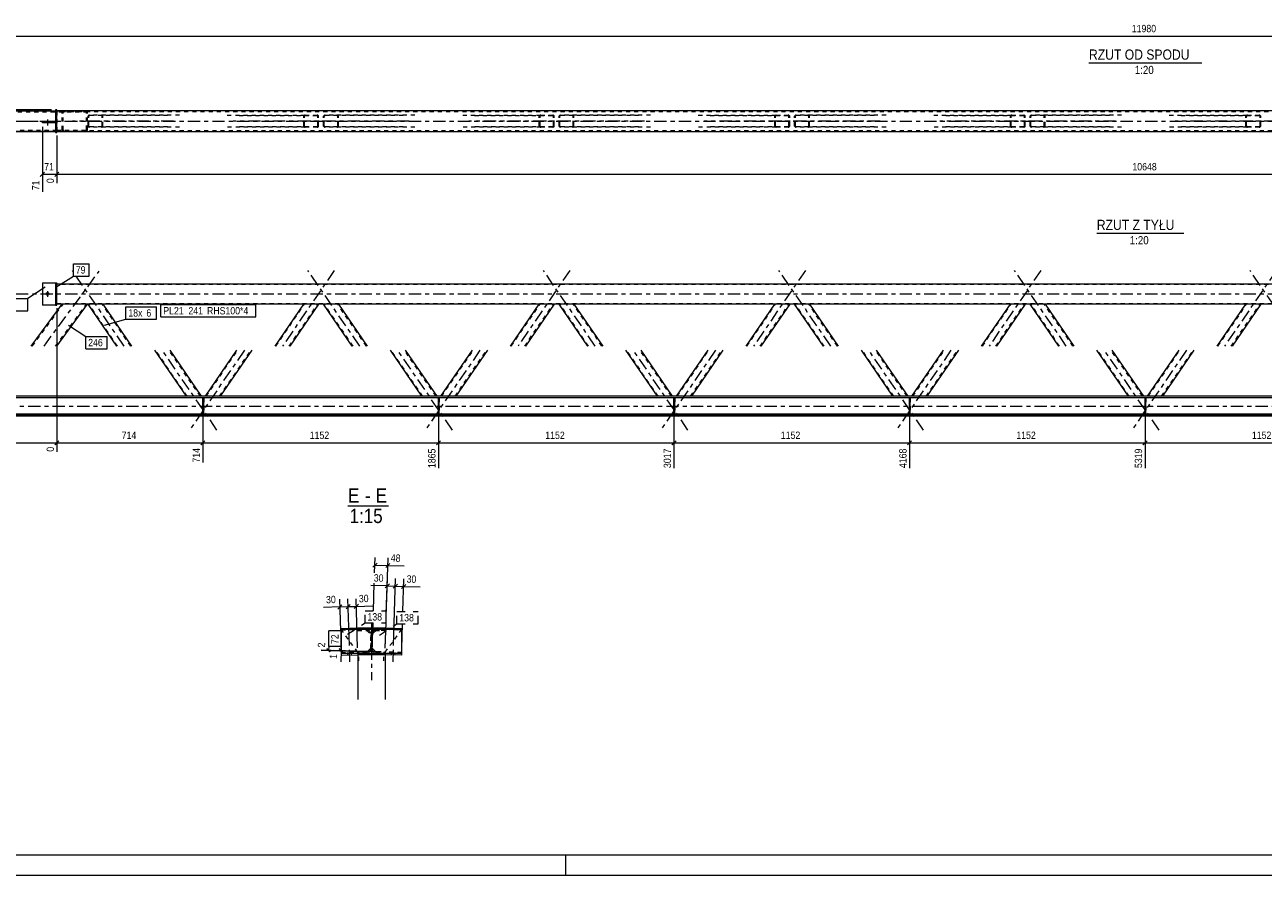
# Model space of a CAD drawing. Header units: millimetres. Extents: x 0 to 914, y 0 to 420.
# Tile 2 of 8: x 152 to 454, y 0 to 208. Entities that reach past the tile are written whole.
import ezdxf

# ---------------------------------------------------------------- set-up
doc = ezdxf.new("R2010")
doc.units = ezdxf.units.MM
for name, pattern in [('XKITLINE00', [0]), ('XKITLINE01', [4, 1, -1, 1, -1]), ('XKITLINE02', [4, 2, -2]), ('XKITLINE03', [6, 3, -1, 1, -1])]:
    doc.linetypes.add(name, pattern=pattern)
for name, color, linetype, lineweight in [('Arkusz rysunku', 3, 'Continuous', 0), ('Element', 2, 'Continuous', 0), ('Inny typ obiektu', 7, 'Continuous', 0), ('Wymiar', 4, 'Continuous', 0), ('Znak elementu', 2, 'Continuous', 0), ('Śruba', 3, 'Continuous', 0)]:
    doc.layers.add(name, color=color, linetype=linetype, lineweight=lineweight)
doc.styles.add('ARIAL', font='ARIAL.TTF')

msp = doc.modelspace()

# ---------------------------------------------------------------- linework, layer by layer
at = {"layer": 'Arkusz rysunku', "linetype": 'XKITLINE00', "lineweight": 0}
for p, q in [((5, 5), (909, 5)), ((284, 0), (284, 5)), ((0, 0), (914, 0))]:
    msp.add_line(p, q, dxfattribs=at)
at = {"layer": 'Element', "linetype": 'XKITLINE00', "lineweight": 0}
for p, q in [((140.87, 186.81), (159.32, 186.81)), ((159.32, 187.07), (159.32, 181.57)), ((159.62, 187.07), (159.32, 187.07)), ((159.62, 181.57), (159.62, 187.07)), ((691.73, 186.82), (159.62, 186.82)), ((140.88, 181.81), (159.32, 181.81)), ((156.07, 183.92), (156.07, 184.22)), ((159.32, 184.22), (156.07, 184.22)), ((159.32, 183.92), (156.07, 183.92)), ((159.32, 183.92), (159.32, 184.22)), ((166.63, 181.82), (159.62, 181.81)), ((159.62, 181.82), (691.73, 181.82)), ((161.4, 181.82), (161.41, 181.81)), ((159.32, 181.57), (159.62, 181.57)), ((156.07, 144.83), (156.07, 139.33)), ((156.07, 144.83), (159.32, 144.83)), ((159.32, 144.83), (159.32, 139.33)), ((159.32, 144.83), (159.62, 144.83)), ((159.62, 139.33), (159.62, 144.83)), ((159.62, 144.58), (691.73, 144.58)), ((153.36, 129.33), (160.91, 139.58)), ((159.32, 139.33), (156.07, 139.33)), ((159.32, 139.33), (159.62, 139.33)), ((159.57, 129.33), (167.13, 139.58)), ((160.91, 139.58), (159.62, 139.58)), ((160.95, 139.58), (160.92, 139.58)), ((161.22, 139.58), (160.95, 139.58)), ((167.13, 139.58), (161.22, 139.58)), ((684.23, 139.58), (167.13, 139.58)), ((174.25, 129.33), (167.24, 139.58)), ((170.87, 139.58), (177.88, 129.33)), ((212.94, 129.33), (219.96, 139.58)), ((223.59, 139.58), (216.58, 129.33)), ((231.82, 129.33), (224.8, 139.58)), ((228.44, 139.58), (235.45, 129.33)), ((270.51, 129.33), (277.52, 139.58)), ((281.16, 139.58), (274.14, 129.33)), ((289.38, 129.33), (282.37, 139.58)), ((286, 139.58), (293.02, 129.33)), ((328.08, 129.33), (335.09, 139.58)), ((338.73, 139.58), (331.71, 129.33)), ((346.95, 129.33), (339.93, 139.58)), ((343.57, 139.58), (350.58, 129.33)), ((385.64, 129.33), (392.66, 139.58)), ((396.29, 139.58), (389.28, 129.33)), ((404.51, 129.33), (397.5, 139.58)), ((401.13, 139.58), (408.15, 129.33)), ((443.21, 129.33), (450.22, 139.58)), ((453.86, 139.58), (446.84, 129.33)), ((191.27, 117.06), (183.56, 128.33)), ((187.19, 128.33), (194.91, 117.06)), ((195.92, 117.06), (203.64, 128.33)), ((207.27, 128.33), (199.56, 117.06)), ((248.84, 117.06), (241.12, 128.33)), ((244.76, 128.33), (252.47, 117.06)), ((253.49, 117.06), (261.2, 128.33)), ((264.84, 128.33), (257.12, 117.06)), ((306.4, 117.06), (298.69, 128.33)), ((302.32, 128.33), (310.04, 117.06)), ((311.05, 117.06), (318.77, 128.33)), ((322.4, 128.33), (314.69, 117.06)), ((363.97, 117.06), (356.26, 128.33)), ((359.89, 128.33), (367.6, 117.06)), ((368.62, 117.06), (376.33, 128.33)), ((379.97, 128.33), (372.26, 117.06)), ((421.53, 117.06), (413.82, 128.33)), ((417.46, 128.33), (425.17, 117.06)), ((426.19, 117.06), (433.9, 128.33)), ((437.53, 128.33), (429.82, 117.06)), ((717.68, 116.66), (133.68, 116.66)), ((710.6, 117.06), (140.82, 117.06)), ((195.31, 112.56), (195.31, 116.66)), ((195.51, 116.66), (195.31, 116.66)), ((195.51, 112.56), (195.51, 116.66)), ((252.88, 112.56), (252.88, 116.66)), ((253.08, 116.66), (252.88, 116.66)), ((253.08, 112.56), (253.08, 116.66)), ((310.44, 112.56), (310.44, 116.66)), ((310.64, 116.66), (310.44, 116.66)), ((310.64, 112.56), (310.64, 116.66)), ((368.01, 112.56), (368.01, 116.66)), ((368.21, 116.66), (368.01, 116.66)), ((368.21, 112.56), (368.21, 116.66)), ((425.58, 112.56), (425.58, 116.66)), ((425.78, 116.66), (425.58, 116.66)), ((425.78, 112.56), (425.78, 116.66)), ((724.78, 112.56), (126.58, 112.56)), ((126.58, 112.36), (724.78, 112.36)), ((126.58, 112.26), (724.78, 112.26)), ((724.78, 112.26), (126.58, 112.26)), ((195.31, 112.66), (138.63, 112.66)), ((195.31, 112.56), (195.51, 112.56)), ((252.88, 112.66), (195.51, 112.66)), ((252.88, 112.56), (253.08, 112.56)), ((310.44, 112.66), (253.08, 112.66)), ((310.44, 112.56), (310.64, 112.56)), ((368.01, 112.66), (310.64, 112.66)), ((368.01, 112.56), (368.21, 112.56)), ((425.58, 112.66), (368.21, 112.66)), ((425.58, 112.56), (425.78, 112.56)), ((483.14, 112.66), (425.78, 112.66)), ((233.16, 60.37), (229.17, 60.25)), ((229.17, 60.03), (229.17, 60.25)), ((229.17, 60.17), (243.84, 60.17)), ((229.17, 54.17), (229.17, 60.17)), ((233.17, 60.17), (233.16, 60.37)), ((239.84, 60.37), (233.17, 60.37)), ((233.17, 60.37), (233.17, 60.17)), ((239.84, 60.17), (239.85, 60.37)), ((239.84, 60.37), (239.84, 60.17)), ((243.85, 60.25), (239.85, 60.37)), ((243.84, 60.03), (243.85, 60.25)), ((243.84, 60.17), (243.84, 54.17)), ((229.16, 54.43), (229.17, 54.43)), ((229.18, 53.76), (229.16, 54.43)), ((243.84, 54.17), (229.17, 54.17)), ((229.18, 53.76), (233.17, 53.88)), ((233.17, 54.17), (233.17, 53.88)), ((233.17, 54.17), (233.17, 53.97)), ((233.17, 53.97), (239.84, 53.97)), ((233.17, 53.88), (233.17, 42.97)), ((239.85, 54.17), (239.84, 53.88)), ((239.84, 54.17), (239.84, 53.97)), ((243.84, 53.76), (239.84, 53.88)), ((239.84, 53.88), (239.84, 42.97)), ((243.86, 54.43), (243.84, 54.43)), ((243.86, 54.43), (243.84, 53.76))]:
    msp.add_line(p, q, dxfattribs=at)
at = {"layer": 'Element', "linetype": 'XKITLINE01', "lineweight": 0}
for p, q in [((146.09, 186.61), (166.63, 186.62)), ((159.32, 186.81), (166.63, 186.82)), ((159.62, 186.82), (159.62, 181.82)), ((691.73, 186.62), (159.62, 186.62)), ((160.95, 186.56), (160.91, 186.41)), ((160.92, 182.21), (160.91, 186.41)), ((160.95, 186.57), (160.95, 186.56)), ((161.16, 186.41), (161.18, 186.49)), ((161.16, 182.21), (161.16, 186.41)), ((161.18, 186.49), (161.23, 186.55)), ((161.23, 186.78), (161.22, 186.78)), ((161.41, 186.81), (161.23, 186.78)), ((161.23, 186.55), (161.26, 186.57)), ((161.26, 186.57), (161.32, 186.6)), ((161.32, 186.6), (161.41, 186.61)), ((166.82, 186.78), (166.63, 186.82)), ((166.63, 186.62), (166.72, 186.6)), ((166.72, 186.6), (166.8, 186.56)), ((166.8, 186.56), (166.86, 186.49)), ((166.86, 186.49), (166.88, 186.42)), ((166.88, 182.22), (166.88, 186.42)), ((167.09, 186.56), (167.09, 186.57)), ((167.12, 186.42), (167.09, 186.56)), ((167.13, 182.22), (167.12, 186.42)), ((167.26, 185.63), (167.24, 185.52)), ((167.24, 183.12), (167.24, 185.52)), ((167.34, 185.73), (167.26, 185.63)), ((167.46, 185.79), (167.34, 185.73)), ((167.42, 185.52), (167.43, 185.57)), ((167.42, 183.12), (167.42, 185.52)), ((167.43, 185.57), (167.47, 185.62)), ((167.6, 185.82), (167.46, 185.79)), ((167.47, 185.62), (167.53, 185.65)), ((167.53, 185.65), (167.6, 185.67)), ((189.58, 185.82), (167.6, 185.82)), ((186.67, 185.67), (167.6, 185.67)), ((170.65, 185.79), (170.51, 185.82)), ((170.51, 185.67), (170.58, 185.65)), ((170.58, 185.65), (170.64, 185.62)), ((170.64, 185.62), (170.67, 185.57)), ((170.76, 185.73), (170.65, 185.79)), ((170.67, 185.57), (170.69, 185.52)), ((170.69, 183.12), (170.69, 185.52)), ((170.84, 185.63), (170.76, 185.73)), ((170.87, 185.52), (170.84, 185.63)), ((170.87, 183.12), (170.87, 185.52)), ((201.25, 185.82), (220.32, 185.82)), ((204.16, 185.67), (223.23, 185.67)), ((219.99, 185.63), (219.96, 185.52)), ((219.96, 183.12), (219.96, 185.52)), ((220.06, 185.73), (219.99, 185.63)), ((220.18, 185.79), (220.06, 185.73)), ((220.14, 185.52), (220.15, 185.57)), ((220.14, 183.12), (220.14, 185.52)), ((220.15, 185.57), (220.19, 185.62)), ((220.32, 185.82), (220.18, 185.79)), ((220.19, 185.62), (220.25, 185.65)), ((220.25, 185.65), (220.32, 185.67)), ((220.32, 185.82), (223.23, 185.82)), ((223.23, 185.67), (220.32, 185.67)), ((223.37, 185.79), (223.23, 185.82)), ((223.23, 185.67), (223.3, 185.65)), ((223.3, 185.65), (223.36, 185.62)), ((223.36, 185.62), (223.4, 185.57)), ((223.49, 185.73), (223.37, 185.79)), ((223.4, 185.57), (223.41, 185.52)), ((223.41, 183.12), (223.41, 185.52)), ((223.57, 185.63), (223.49, 185.73)), ((223.59, 185.52), (223.57, 185.63)), ((223.59, 183.12), (223.59, 185.52)), ((224.83, 185.63), (224.8, 185.52)), ((224.8, 183.12), (224.8, 185.52)), ((224.91, 185.73), (224.83, 185.63)), ((225.03, 185.79), (224.91, 185.73)), ((224.98, 185.52), (225, 185.57)), ((224.98, 183.12), (224.98, 185.52)), ((225, 185.57), (225.04, 185.62)), ((225.16, 185.82), (225.03, 185.79)), ((225.04, 185.62), (225.09, 185.65)), ((225.09, 185.65), (225.16, 185.67)), ((247.14, 185.82), (225.16, 185.82)), ((244.24, 185.67), (225.16, 185.67)), ((228.21, 185.79), (228.07, 185.82)), ((228.07, 185.67), (228.14, 185.65)), ((228.14, 185.65), (228.2, 185.62)), ((228.2, 185.62), (228.24, 185.57)), ((228.33, 185.73), (228.21, 185.79)), ((228.24, 185.57), (228.25, 185.52)), ((228.25, 183.12), (228.25, 185.52)), ((228.41, 185.63), (228.33, 185.73)), ((228.44, 185.52), (228.41, 185.63)), ((228.44, 183.12), (228.44, 185.52)), ((258.82, 185.82), (277.89, 185.82)), ((261.72, 185.67), (280.8, 185.67)), ((277.55, 185.63), (277.52, 185.52)), ((277.52, 183.12), (277.52, 185.52)), ((277.63, 185.73), (277.55, 185.63)), ((277.75, 185.79), (277.63, 185.73)), ((277.71, 185.52), (277.72, 185.57)), ((277.71, 183.12), (277.71, 185.52)), ((277.72, 185.57), (277.76, 185.62)), ((277.89, 185.82), (277.75, 185.79)), ((277.76, 185.62), (277.82, 185.65)), ((277.82, 185.65), (277.89, 185.67)), ((277.89, 185.82), (280.8, 185.82)), ((280.8, 185.67), (277.89, 185.67)), ((280.93, 185.79), (280.8, 185.82)), ((280.8, 185.67), (280.87, 185.65)), ((280.87, 185.65), (280.92, 185.62)), ((280.92, 185.62), (280.96, 185.57)), ((281.05, 185.73), (280.93, 185.79)), ((280.96, 185.57), (280.98, 185.52)), ((280.98, 183.12), (280.98, 185.52)), ((281.13, 185.63), (281.05, 185.73)), ((281.16, 185.52), (281.13, 185.63)), ((281.16, 183.12), (281.16, 185.52)), ((282.39, 185.63), (282.37, 185.52)), ((282.37, 183.12), (282.37, 185.52)), ((282.47, 185.73), (282.39, 185.63)), ((282.59, 185.79), (282.47, 185.73)), ((282.55, 185.52), (282.56, 185.57)), ((282.55, 183.12), (282.55, 185.52)), ((282.56, 185.57), (282.6, 185.62)), ((282.73, 185.82), (282.59, 185.79)), ((282.6, 185.62), (282.66, 185.65)), ((282.66, 185.65), (282.73, 185.67)), ((304.71, 185.82), (282.73, 185.82)), ((301.8, 185.67), (282.73, 185.67)), ((285.78, 185.79), (285.64, 185.82)), ((285.64, 185.67), (285.71, 185.65)), ((285.71, 185.65), (285.77, 185.62)), ((285.77, 185.62), (285.81, 185.57)), ((285.9, 185.73), (285.78, 185.79)), ((285.81, 185.57), (285.82, 185.52)), ((285.82, 183.12), (285.82, 185.52)), ((285.97, 185.63), (285.9, 185.73)), ((286, 185.52), (285.97, 185.63)), ((286, 183.12), (286, 185.52)), ((316.38, 185.82), (335.45, 185.82)), ((319.29, 185.67), (338.36, 185.67)), ((335.12, 185.63), (335.09, 185.52)), ((335.09, 183.12), (335.09, 185.52)), ((335.2, 185.73), (335.12, 185.63)), ((335.31, 185.79), (335.2, 185.73)), ((335.27, 185.52), (335.29, 185.57)), ((335.27, 183.12), (335.27, 185.52)), ((335.29, 185.57), (335.32, 185.62)), ((335.45, 185.82), (335.31, 185.79)), ((335.32, 185.62), (335.38, 185.65)), ((335.38, 185.65), (335.45, 185.67)), ((335.45, 185.82), (338.36, 185.82)), ((338.36, 185.67), (335.45, 185.67)), ((338.5, 185.79), (338.36, 185.82)), ((338.36, 185.67), (338.43, 185.65)), ((338.43, 185.65), (338.49, 185.62)), ((338.49, 185.62), (338.53, 185.57)), ((338.62, 185.73), (338.5, 185.79)), ((338.53, 185.57), (338.54, 185.52)), ((338.54, 183.12), (338.54, 185.52)), ((338.7, 185.63), (338.62, 185.73)), ((338.73, 185.52), (338.7, 185.63)), ((338.73, 183.12), (338.73, 185.52)), ((339.96, 185.63), (339.93, 185.52)), ((339.93, 183.12), (339.93, 185.52)), ((340.04, 185.73), (339.96, 185.63)), ((340.16, 185.79), (340.04, 185.73)), ((340.11, 185.52), (340.13, 185.57)), ((340.11, 183.12), (340.11, 185.52)), ((340.13, 185.57), (340.17, 185.62)), ((340.3, 185.82), (340.16, 185.79)), ((340.17, 185.62), (340.23, 185.65)), ((340.23, 185.65), (340.3, 185.67)), ((362.28, 185.82), (340.3, 185.82)), ((359.37, 185.67), (340.3, 185.67)), ((343.34, 185.79), (343.2, 185.82)), ((343.2, 185.67), (343.27, 185.65)), ((343.27, 185.65), (343.33, 185.62)), ((343.33, 185.62), (343.37, 185.57)), ((343.46, 185.73), (343.34, 185.79)), ((343.37, 185.57), (343.39, 185.52)), ((343.39, 183.12), (343.39, 185.52)), ((343.54, 185.63), (343.46, 185.73)), ((343.57, 185.52), (343.54, 185.63)), ((343.57, 183.12), (343.57, 185.52)), ((373.95, 185.82), (393.02, 185.82)), ((376.86, 185.67), (395.93, 185.67)), ((392.68, 185.63), (392.66, 185.52)), ((392.66, 183.12), (392.66, 185.52)), ((392.76, 185.73), (392.68, 185.63)), ((392.88, 185.79), (392.76, 185.73)), ((392.84, 185.52), (392.85, 185.57)), ((392.84, 183.12), (392.84, 185.52)), ((392.85, 185.57), (392.89, 185.62)), ((393.02, 185.82), (392.88, 185.79)), ((392.89, 185.62), (392.95, 185.65)), ((392.95, 185.65), (393.02, 185.67)), ((393.02, 185.82), (395.93, 185.82)), ((395.93, 185.67), (393.02, 185.67)), ((396.07, 185.79), (395.93, 185.82)), ((395.93, 185.67), (396, 185.65)), ((396, 185.65), (396.06, 185.62)), ((396.06, 185.62), (396.1, 185.57)), ((396.18, 185.73), (396.07, 185.79)), ((396.1, 185.57), (396.11, 185.52)), ((396.11, 183.12), (396.11, 185.52)), ((396.26, 185.63), (396.18, 185.73)), ((396.29, 185.52), (396.26, 185.63)), ((396.29, 183.12), (396.29, 185.52)), ((397.53, 185.63), (397.5, 185.52)), ((397.5, 183.12), (397.5, 185.52)), ((397.61, 185.73), (397.53, 185.63)), ((397.72, 185.79), (397.61, 185.73)), ((397.68, 185.52), (397.69, 185.57)), ((397.68, 183.12), (397.68, 185.52)), ((397.69, 185.57), (397.73, 185.62)), ((397.86, 185.82), (397.72, 185.79)), ((397.73, 185.62), (397.79, 185.65)), ((397.79, 185.65), (397.86, 185.67)), ((419.84, 185.82), (397.86, 185.82)), ((416.93, 185.67), (397.86, 185.67)), ((400.91, 185.79), (400.77, 185.82)), ((400.77, 185.67), (400.84, 185.65)), ((400.84, 185.65), (400.9, 185.62)), ((400.9, 185.62), (400.94, 185.57)), ((401.03, 185.73), (400.91, 185.79)), ((400.94, 185.57), (400.95, 185.52)), ((400.95, 183.12), (400.95, 185.52)), ((401.11, 185.63), (401.03, 185.73)), ((401.13, 185.52), (401.11, 185.63)), ((401.13, 183.12), (401.13, 185.52)), ((431.51, 185.82), (450.59, 185.82)), ((434.42, 185.67), (453.49, 185.67)), ((450.25, 185.63), (450.22, 185.52)), ((450.22, 183.12), (450.22, 185.52)), ((450.33, 185.73), (450.25, 185.63)), ((450.45, 185.79), (450.33, 185.73)), ((450.4, 185.52), (450.42, 185.57)), ((450.4, 183.12), (450.4, 185.52)), ((450.42, 185.57), (450.46, 185.62)), ((450.59, 185.82), (450.45, 185.79)), ((450.46, 185.62), (450.52, 185.65)), ((450.52, 185.65), (450.59, 185.67)), ((450.59, 185.82), (453.49, 185.82)), ((453.49, 185.67), (450.59, 185.67)), ((453.63, 185.79), (453.49, 185.82)), ((453.49, 185.67), (453.56, 185.65)), ((453.56, 185.65), (453.62, 185.62)), ((453.62, 185.62), (453.66, 185.57)), ((453.75, 185.73), (453.63, 185.79)), ((453.66, 185.57), (453.68, 185.52)), ((453.68, 183.12), (453.68, 185.52)), ((453.83, 185.63), (453.75, 185.73)), ((453.86, 185.52), (453.83, 185.63)), ((453.86, 183.12), (453.86, 185.52)), ((159.62, 182.01), (146.09, 182.01)), ((159.32, 181.81), (159.62, 181.81)), ((166.63, 182.02), (159.62, 182.01)), ((159.62, 182.02), (691.73, 182.02)), ((160.92, 182.21), (160.93, 182.14)), ((160.93, 182.14), (160.95, 182.06)), ((161.18, 182.14), (161.16, 182.21)), ((161.24, 182.07), (161.18, 182.14)), ((161.22, 181.84), (161.4, 181.82)), ((161.32, 182.03), (161.24, 182.07)), ((161.41, 182.01), (161.32, 182.03)), ((166.72, 182.03), (166.63, 182.02)), ((166.63, 181.82), (166.82, 181.85)), ((166.81, 182.07), (166.72, 182.03)), ((166.86, 182.14), (166.81, 182.07)), ((166.88, 182.22), (166.86, 182.14)), ((167.09, 182.06), (167.11, 182.14)), ((167.11, 182.14), (167.13, 182.22)), ((167.24, 183.12), (167.26, 183)), ((167.26, 183), (167.34, 182.9)), ((167.34, 182.9), (167.46, 182.84)), ((167.43, 183.06), (167.42, 183.12)), ((167.47, 183.01), (167.43, 183.06)), ((167.46, 182.84), (167.6, 182.82)), ((167.53, 182.98), (167.47, 183.01)), ((167.6, 182.97), (167.53, 182.98)), ((186.67, 182.97), (167.6, 182.97)), ((189.58, 182.82), (167.6, 182.82)), ((170.58, 182.98), (170.51, 182.97)), ((170.51, 182.82), (170.65, 182.84)), ((170.64, 183.01), (170.58, 182.98)), ((170.67, 183.06), (170.64, 183.01)), ((170.65, 182.84), (170.76, 182.9)), ((170.69, 183.12), (170.67, 183.06)), ((170.76, 182.9), (170.84, 183)), ((170.84, 183), (170.87, 183.12)), ((220.32, 182.82), (201.25, 182.82)), ((223.23, 182.97), (204.16, 182.97)), ((219.96, 183.12), (219.99, 183)), ((219.99, 183), (220.06, 182.9)), ((220.06, 182.9), (220.18, 182.84)), ((220.15, 183.06), (220.14, 183.12)), ((220.19, 183.01), (220.15, 183.06)), ((220.18, 182.84), (220.32, 182.82)), ((220.25, 182.98), (220.19, 183.01)), ((220.32, 182.97), (220.25, 182.98)), ((220.32, 182.97), (223.23, 182.97)), ((223.23, 182.82), (220.32, 182.82)), ((223.3, 182.98), (223.23, 182.97)), ((223.23, 182.82), (223.37, 182.84)), ((223.36, 183.01), (223.3, 182.98)), ((223.4, 183.06), (223.36, 183.01)), ((223.37, 182.84), (223.49, 182.9)), ((223.41, 183.12), (223.4, 183.06)), ((223.49, 182.9), (223.57, 183)), ((223.57, 183), (223.59, 183.12)), ((224.8, 183.12), (224.83, 183)), ((224.83, 183), (224.91, 182.9)), ((224.91, 182.9), (225.03, 182.84)), ((225, 183.06), (224.98, 183.12)), ((225.04, 183.01), (225, 183.06)), ((225.03, 182.84), (225.16, 182.82)), ((225.09, 182.98), (225.04, 183.01)), ((225.16, 182.97), (225.09, 182.98)), ((244.24, 182.97), (225.16, 182.97)), ((247.14, 182.82), (225.16, 182.82)), ((228.14, 182.98), (228.07, 182.97)), ((228.07, 182.82), (228.21, 182.84)), ((228.2, 183.01), (228.14, 182.98)), ((228.24, 183.06), (228.2, 183.01)), ((228.21, 182.84), (228.33, 182.9)), ((228.25, 183.12), (228.24, 183.06)), ((228.33, 182.9), (228.41, 183)), ((228.41, 183), (228.44, 183.12)), ((277.89, 182.82), (258.82, 182.82)), ((280.8, 182.97), (261.72, 182.97)), ((277.52, 183.12), (277.55, 183)), ((277.55, 183), (277.63, 182.9)), ((277.63, 182.9), (277.75, 182.84)), ((277.72, 183.06), (277.71, 183.12)), ((277.76, 183.01), (277.72, 183.06)), ((277.75, 182.84), (277.89, 182.82)), ((277.82, 182.98), (277.76, 183.01)), ((277.89, 182.97), (277.82, 182.98)), ((277.89, 182.97), (280.8, 182.97)), ((280.8, 182.82), (277.89, 182.82)), ((280.87, 182.98), (280.8, 182.97)), ((280.8, 182.82), (280.93, 182.84)), ((280.92, 183.01), (280.87, 182.98)), ((280.96, 183.06), (280.92, 183.01)), ((280.93, 182.84), (281.05, 182.9)), ((280.98, 183.12), (280.96, 183.06)), ((281.05, 182.9), (281.13, 183)), ((281.13, 183), (281.16, 183.12)), ((282.37, 183.12), (282.39, 183)), ((282.39, 183), (282.47, 182.9)), ((282.47, 182.9), (282.59, 182.84)), ((282.56, 183.06), (282.55, 183.12)), ((282.6, 183.01), (282.56, 183.06)), ((282.59, 182.84), (282.73, 182.82)), ((282.66, 182.98), (282.6, 183.01)), ((282.73, 182.97), (282.66, 182.98)), ((301.8, 182.97), (282.73, 182.97)), ((304.71, 182.82), (282.73, 182.82)), ((285.71, 182.98), (285.64, 182.97)), ((285.64, 182.82), (285.78, 182.84)), ((285.77, 183.01), (285.71, 182.98)), ((285.81, 183.06), (285.77, 183.01)), ((285.78, 182.84), (285.9, 182.9)), ((285.82, 183.12), (285.81, 183.06)), ((285.9, 182.9), (285.97, 183)), ((285.97, 183), (286, 183.12)), ((335.45, 182.82), (316.38, 182.82)), ((338.36, 182.97), (319.29, 182.97)), ((335.09, 183.12), (335.12, 183)), ((335.12, 183), (335.2, 182.9)), ((335.2, 182.9), (335.31, 182.84)), ((335.29, 183.06), (335.27, 183.12)), ((335.32, 183.01), (335.29, 183.06)), ((335.31, 182.84), (335.45, 182.82)), ((335.38, 182.98), (335.32, 183.01)), ((335.45, 182.97), (335.38, 182.98)), ((335.45, 182.97), (338.36, 182.97)), ((338.36, 182.82), (335.45, 182.82)), ((338.43, 182.98), (338.36, 182.97)), ((338.36, 182.82), (338.5, 182.84)), ((338.49, 183.01), (338.43, 182.98)), ((338.53, 183.06), (338.49, 183.01)), ((338.5, 182.84), (338.62, 182.9)), ((338.54, 183.12), (338.53, 183.06)), ((338.62, 182.9), (338.7, 183)), ((338.7, 183), (338.73, 183.12)), ((339.93, 183.12), (339.96, 183)), ((339.96, 183), (340.04, 182.9)), ((340.04, 182.9), (340.16, 182.84)), ((340.13, 183.06), (340.11, 183.12)), ((340.17, 183.01), (340.13, 183.06)), ((340.16, 182.84), (340.3, 182.82)), ((340.23, 182.98), (340.17, 183.01)), ((340.3, 182.97), (340.23, 182.98)), ((359.37, 182.97), (340.3, 182.97)), ((362.28, 182.82), (340.3, 182.82)), ((343.27, 182.98), (343.2, 182.97)), ((343.2, 182.82), (343.34, 182.84)), ((343.33, 183.01), (343.27, 182.98)), ((343.37, 183.06), (343.33, 183.01)), ((343.34, 182.84), (343.46, 182.9)), ((343.39, 183.12), (343.37, 183.06)), ((343.46, 182.9), (343.54, 183)), ((343.54, 183), (343.57, 183.12)), ((393.02, 182.82), (373.95, 182.82)), ((395.93, 182.97), (376.86, 182.97)), ((392.66, 183.12), (392.68, 183)), ((392.68, 183), (392.76, 182.9)), ((392.76, 182.9), (392.88, 182.84)), ((392.85, 183.06), (392.84, 183.12)), ((392.89, 183.01), (392.85, 183.06)), ((392.88, 182.84), (393.02, 182.82)), ((392.95, 182.98), (392.89, 183.01)), ((393.02, 182.97), (392.95, 182.98)), ((393.02, 182.97), (395.93, 182.97)), ((395.93, 182.82), (393.02, 182.82)), ((396, 182.98), (395.93, 182.97)), ((395.93, 182.82), (396.07, 182.84)), ((396.06, 183.01), (396, 182.98)), ((396.1, 183.06), (396.06, 183.01)), ((396.07, 182.84), (396.18, 182.9)), ((396.11, 183.12), (396.1, 183.06)), ((396.18, 182.9), (396.26, 183)), ((396.26, 183), (396.29, 183.12)), ((397.5, 183.12), (397.53, 183)), ((397.53, 183), (397.61, 182.9)), ((397.61, 182.9), (397.72, 182.84)), ((397.69, 183.06), (397.68, 183.12)), ((397.73, 183.01), (397.69, 183.06)), ((397.72, 182.84), (397.86, 182.82)), ((397.79, 182.98), (397.73, 183.01)), ((397.86, 182.97), (397.79, 182.98)), ((416.93, 182.97), (397.86, 182.97)), ((419.84, 182.82), (397.86, 182.82)), ((400.84, 182.98), (400.77, 182.97)), ((400.77, 182.82), (400.91, 182.84)), ((400.9, 183.01), (400.84, 182.98)), ((400.94, 183.06), (400.9, 183.01)), ((400.91, 182.84), (401.03, 182.9)), ((400.95, 183.12), (400.94, 183.06)), ((401.03, 182.9), (401.11, 183)), ((401.11, 183), (401.13, 183.12)), ((450.59, 182.82), (431.51, 182.82)), ((453.49, 182.97), (434.42, 182.97)), ((450.22, 183.12), (450.25, 183)), ((450.25, 183), (450.33, 182.9)), ((450.33, 182.9), (450.45, 182.84)), ((450.42, 183.06), (450.4, 183.12)), ((450.46, 183.01), (450.42, 183.06)), ((450.45, 182.84), (450.59, 182.82)), ((450.52, 182.98), (450.46, 183.01)), ((450.59, 182.97), (450.52, 182.98)), ((450.59, 182.97), (453.49, 182.97)), ((453.49, 182.82), (450.59, 182.82)), ((453.56, 182.98), (453.49, 182.97)), ((453.49, 182.82), (453.63, 182.84)), ((453.62, 183.01), (453.56, 182.98)), ((453.66, 183.06), (453.62, 183.01)), ((453.63, 182.84), (453.75, 182.9)), ((453.68, 183.12), (453.66, 183.06)), ((453.75, 182.9), (453.83, 183)), ((453.83, 183), (453.86, 183.12)), ((159.32, 144.83), (159.32, 139.33)), ((159.62, 139.58), (159.62, 144.58)), ((691.73, 144.38), (159.62, 144.38)), ((153.61, 129.33), (161.16, 139.58)), ((159.32, 129.33), (166.88, 139.58)), ((159.62, 139.78), (691.73, 139.78)), ((160.91, 139.58), (160.92, 139.58)), ((160.92, 139.58), (160.91, 139.58)), ((167.13, 139.58), (160.91, 139.58)), ((161.16, 139.58), (161.16, 139.58)), ((161.18, 139.58), (161.16, 139.58)), ((161.16, 139.58), (161.18, 139.58)), ((161.22, 139.58), (161.18, 139.58)), ((161.41, 139.58), (161.22, 139.58)), ((161.41, 139.58), (161.41, 139.58)), ((170.87, 139.58), (167.24, 139.58)), ((174.43, 129.33), (167.42, 139.58)), ((177.7, 129.33), (170.69, 139.58)), ((213.13, 129.33), (220.14, 139.58)), ((216.4, 129.33), (223.41, 139.58)), ((223.59, 139.58), (219.96, 139.58)), ((228.44, 139.58), (224.8, 139.58)), ((232, 129.33), (224.98, 139.58)), ((235.27, 129.33), (228.25, 139.58)), ((270.69, 129.33), (277.71, 139.58)), ((273.96, 129.33), (280.98, 139.58)), ((281.16, 139.58), (277.52, 139.58)), ((286, 139.58), (282.37, 139.58)), ((289.56, 129.33), (282.55, 139.58)), ((292.84, 129.33), (285.82, 139.58)), ((328.26, 129.33), (335.27, 139.58)), ((331.53, 129.33), (338.54, 139.58)), ((338.73, 139.58), (335.09, 139.58)), ((343.57, 139.58), (339.93, 139.58)), ((347.13, 129.33), (340.11, 139.58)), ((350.4, 129.33), (343.39, 139.58)), ((385.82, 129.33), (392.84, 139.58)), ((389.09, 129.33), (396.11, 139.58)), ((396.29, 139.58), (392.66, 139.58)), ((401.13, 139.58), (397.5, 139.58)), ((404.7, 129.33), (397.68, 139.58)), ((407.97, 129.33), (400.95, 139.58)), ((443.39, 129.33), (450.4, 139.58)), ((446.66, 129.33), (453.68, 139.58)), ((453.86, 139.58), (450.22, 139.58)), ((191.45, 117.06), (183.74, 128.33)), ((194.72, 117.06), (187.01, 128.33)), ((196.1, 117.06), (203.82, 128.33)), ((199.38, 117.06), (207.09, 128.33)), ((249.02, 117.06), (241.31, 128.33)), ((252.29, 117.06), (244.58, 128.33)), ((253.67, 117.06), (261.38, 128.33)), ((256.94, 117.06), (264.65, 128.33)), ((306.58, 117.06), (298.87, 128.33)), ((309.86, 117.06), (302.14, 128.33)), ((311.24, 117.06), (318.95, 128.33)), ((314.51, 117.06), (322.22, 128.33)), ((364.15, 117.06), (356.44, 128.33)), ((367.42, 117.06), (359.71, 128.33)), ((368.8, 117.06), (376.52, 128.33)), ((372.07, 117.06), (379.79, 128.33)), ((421.72, 117.06), (414, 128.33)), ((424.99, 117.06), (417.27, 128.33)), ((426.37, 117.06), (434.08, 128.33)), ((429.64, 117.06), (437.35, 128.33)), ((724.78, 116.66), (126.58, 116.66)), ((194.91, 117.06), (191.27, 117.06)), ((195.31, 112.46), (195.31, 116.66)), ((195.31, 116.66), (195.51, 116.66)), ((195.31, 115.91), (195.51, 115.91)), ((195.51, 115.91), (195.31, 115.91)), ((195.31, 115.91), (195.31, 112.46)), ((195.51, 116.66), (195.51, 112.46)), ((195.51, 112.46), (195.51, 115.91)), ((199.56, 117.06), (195.92, 117.06)), ((252.47, 117.06), (248.84, 117.06)), ((252.88, 112.46), (252.88, 116.66)), ((252.88, 116.66), (253.08, 116.66)), ((253.08, 115.91), (252.88, 115.91)), ((252.88, 115.91), (252.88, 112.46)), ((252.88, 115.91), (253.08, 115.91)), ((253.08, 116.66), (253.08, 112.46)), ((253.08, 112.46), (253.08, 115.91)), ((257.12, 117.06), (253.49, 117.06)), ((310.04, 117.06), (306.4, 117.06)), ((310.44, 112.46), (310.44, 116.66)), ((310.44, 116.66), (310.64, 116.66)), ((310.44, 115.91), (310.64, 115.91)), ((310.64, 115.91), (310.44, 115.91)), ((310.44, 115.91), (310.44, 112.46)), ((310.64, 116.66), (310.64, 112.46)), ((310.64, 112.46), (310.64, 115.91)), ((314.69, 117.06), (311.05, 117.06)), ((367.6, 117.06), (363.97, 117.06)), ((368.01, 112.46), (368.01, 116.66)), ((368.01, 116.66), (368.21, 116.66)), ((368.01, 115.91), (368.21, 115.91)), ((368.21, 115.91), (368.01, 115.91)), ((368.01, 115.91), (368.01, 112.46)), ((368.21, 116.66), (368.21, 112.46)), ((368.21, 112.46), (368.21, 115.91)), ((372.26, 117.06), (368.62, 117.06)), ((425.17, 117.06), (421.53, 117.06)), ((425.58, 112.46), (425.58, 116.66)), ((425.58, 116.66), (425.78, 116.66)), ((425.58, 115.91), (425.78, 115.91)), ((425.78, 115.91), (425.58, 115.91)), ((425.58, 115.91), (425.58, 112.46)), ((425.78, 116.66), (425.78, 112.46)), ((425.78, 112.46), (425.78, 115.91)), ((429.82, 117.06), (426.19, 117.06)), ((724.78, 112.56), (126.58, 112.56)), ((126.58, 112.46), (724.78, 112.46)), ((724.78, 112.46), (126.58, 112.46)), ((126.58, 112.36), (724.78, 112.36)), ((724.78, 112.26), (126.58, 112.26)), ((195.51, 113.41), (195.31, 113.41)), ((195.31, 113.41), (195.51, 113.41)), ((195.51, 112.66), (195.31, 112.66)), ((195.51, 112.66), (195.31, 112.66)), ((195.51, 112.66), (195.31, 112.66)), ((195.31, 112.56), (195.51, 112.56)), ((195.31, 112.46), (195.51, 112.46)), ((195.31, 112.46), (195.51, 112.46)), ((252.88, 113.41), (253.08, 113.41)), ((253.08, 113.41), (252.88, 113.41)), ((253.08, 112.66), (252.88, 112.66)), ((253.08, 112.66), (252.88, 112.66)), ((253.08, 112.66), (252.88, 112.66)), ((252.88, 112.56), (253.08, 112.56)), ((252.88, 112.46), (253.08, 112.46)), ((252.88, 112.46), (253.08, 112.46)), ((310.64, 113.41), (310.44, 113.41)), ((310.44, 113.41), (310.64, 113.41)), ((310.64, 112.66), (310.44, 112.66)), ((310.64, 112.66), (310.44, 112.66)), ((310.64, 112.66), (310.44, 112.66)), ((310.44, 112.56), (310.64, 112.56)), ((310.44, 112.46), (310.64, 112.46)), ((310.44, 112.46), (310.64, 112.46)), ((368.21, 113.41), (368.01, 113.41)), ((368.01, 113.41), (368.21, 113.41)), ((368.21, 112.66), (368.01, 112.66)), ((368.21, 112.66), (368.01, 112.66)), ((368.21, 112.66), (368.01, 112.66)), ((368.01, 112.56), (368.21, 112.56)), ((368.01, 112.46), (368.21, 112.46)), ((368.01, 112.46), (368.21, 112.46)), ((425.78, 113.41), (425.58, 113.41)), ((425.58, 113.41), (425.78, 113.41)), ((425.78, 112.66), (425.58, 112.66)), ((425.78, 112.66), (425.58, 112.66)), ((425.78, 112.66), (425.58, 112.66)), ((425.58, 112.56), (425.78, 112.56)), ((425.58, 112.46), (425.78, 112.46)), ((425.58, 112.46), (425.78, 112.46)), ((229.17, 59.98), (233.17, 60.11)), ((229.17, 59.98), (233.17, 60.11)), ((229.17, 59.98), (229.17, 60.03)), ((233.17, 54.5), (229.17, 59.98)), ((233.17, 60.11), (233.17, 60.17)), ((233.17, 60.17), (233.17, 59.84)), ((233.17, 60.11), (233.17, 59.84)), ((233.17, 59.84), (235.34, 59.84)), ((233.17, 59.84), (235.54, 59.84)), ((235.34, 59.84), (236.34, 58.84)), ((235.54, 59.84), (235.85, 59.78)), ((236.28, 59.34), (236.34, 59.04)), ((236.34, 55.3), (236.34, 59.04)), ((236.34, 58.84), (236.34, 55.5)), ((237.67, 59.84), (236.67, 58.84)), ((236.67, 59.04), (236.73, 59.34)), ((236.67, 55.3), (236.67, 59.04)), ((236.67, 58.84), (236.67, 55.5)), ((237.17, 59.78), (237.47, 59.84)), ((237.47, 59.84), (239.84, 59.84)), ((239.84, 59.84), (237.67, 59.84)), ((239.84, 60.11), (239.84, 60.17)), ((239.84, 60.17), (239.84, 59.84)), ((243.84, 59.98), (239.84, 60.11)), ((239.84, 60.11), (239.84, 59.84)), ((239.84, 60.11), (243.84, 59.98)), ((239.84, 54.5), (243.84, 59.98)), ((243.84, 59.98), (243.84, 60.03)), ((229.17, 54.43), (233.15, 54.55)), ((233.15, 54.55), (233.17, 54.17)), ((235.34, 54.5), (233.17, 54.5)), ((235.54, 54.5), (233.17, 54.5)), ((233.17, 54.5), (233.17, 54.17)), ((236.34, 55.5), (235.34, 54.5)), ((235.85, 54.57), (235.54, 54.5)), ((236.34, 55.3), (236.28, 55)), ((236.67, 55.5), (237.67, 54.5)), ((236.73, 55), (236.67, 55.3)), ((237.47, 54.5), (237.17, 54.57)), ((237.47, 54.5), (239.84, 54.5)), ((237.67, 54.5), (239.84, 54.5)), ((239.84, 54.5), (239.87, 54.55)), ((239.84, 54.5), (239.84, 54.17)), ((239.86, 54.55), (239.85, 54.17)), ((243.84, 54.43), (239.86, 54.55)), ((233.17, 53.97), (239.84, 53.97)), ((233.17, 53.97), (233.17, 53.97)), ((233.17, 53.97), (233.17, 53.88)), ((233.44, 52.41), (233.44, 53.97)), ((233.44, 53.97), (233.44, 53.97)), ((239.57, 52.41), (239.57, 53.97)), ((239.57, 53.97), (239.57, 53.97)), ((239.8, 53.97), (239.68, 53.97)), ((239.84, 53.97), (239.8, 53.97)), ((239.84, 53.97), (239.84, 53.97)), ((239.84, 53.97), (239.84, 53.88))]:
    msp.add_line(p, q, dxfattribs=at)
at = {"layer": 'Element', "linetype": 'XKITLINE03', "lineweight": 0}
for p, q in [((143.48, 184.31), (169.95, 184.32)), ((149.62, 184.32), (701.73, 184.32)), ((188.12, 184.32), (163.41, 184.32)), ((227.42, 184.32), (202.7, 184.32)), ((245.69, 184.32), (220.97, 184.32)), ((284.99, 184.32), (260.27, 184.32)), ((303.26, 184.32), (278.54, 184.32)), ((342.55, 184.32), (317.84, 184.32)), ((360.82, 184.32), (336.1, 184.32)), ((400.12, 184.32), (375.4, 184.32)), ((418.39, 184.32), (393.67, 184.32)), ((457.69, 184.32), (432.97, 184.32)), ((475.95, 184.32), (451.24, 184.32)), ((156.47, 129.33), (169.95, 147.63)), ((163.64, 147.5), (163.41, 147.83)), ((176.07, 129.33), (164.35, 146.46)), ((227.42, 147.83), (214.76, 129.33)), ((233.63, 129.33), (220.97, 147.83)), ((284.99, 147.83), (272.33, 129.33)), ((291.2, 129.33), (278.54, 147.83)), ((342.55, 147.83), (329.89, 129.33)), ((348.77, 129.33), (336.1, 147.83)), ((400.12, 147.83), (387.46, 129.33)), ((406.33, 129.33), (393.67, 147.83)), ((457.69, 147.83), (445.02, 129.33)), ((463.9, 129.33), (451.24, 147.83)), ((149.62, 142.08), (701.73, 142.08)), ((198.74, 108.81), (185.37, 128.33)), ((205.45, 128.33), (192.09, 108.81)), ((256.3, 108.81), (242.94, 128.33)), ((263.02, 128.33), (249.66, 108.81)), ((313.87, 108.81), (300.51, 128.33)), ((320.59, 128.33), (307.22, 108.81)), ((371.43, 108.81), (358.07, 128.33)), ((378.15, 128.33), (364.79, 108.81)), ((429, 108.81), (415.64, 128.33)), ((435.72, 128.33), (422.36, 108.81)), ((116.58, 114.66), (734.78, 114.66)), ((236.51, 61.66), (236.51, 47.69)), ((236.51, 57.17), (236.51, 57.17))]:
    msp.add_line(p, q, dxfattribs=at)
at = {"layer": 'Element', "linetype": 'XKITLINE01', "lineweight": 0}
for centre, radius, start, end in [((166.68, 186.34), 0.46, 29.1543, 73.2168), ((161.36, 182.28), 0.46, 209.1543, 253.2168), ((166.69, 182.29), 0.46, 286.8252, 330.8876), ((235.54, 59.04), 0.8, 22.5, 67.5), ((237.47, 59.04), 0.8, 112.5, 157.5), ((235.54, 55.3), 0.8, 292.5, 337.5), ((237.47, 55.3), 0.8, 202.5, 247.5)]:
    msp.add_arc(centre, radius, start, end, dxfattribs=at)
at = {"layer": 'Inny typ obiektu', "linetype": 'XKITLINE00', "lineweight": 0}
for p, q in [((411.88, 198.59), (439.47, 198.59)), ((413.79, 156.96), (435.08, 156.96)), ((230.75, 90.33), (240.63, 90.33))]:
    msp.add_line(p, q, dxfattribs=at)
at = {"layer": 'Wymiar', "linetype": 'XKITLINE00', "lineweight": 0}
for p, q in [((126.18, 205.09), (725.18, 205.09)), ((158.32, 187.07), (143.76, 187.07)), ((155.07, 184.22), (143.76, 184.22)), ((155.07, 184.22), (143.76, 184.22)), ((158.62, 181.82), (143.76, 181.82)), ((156.07, 182.92), (156.07, 167.03)), ((159.62, 180.82), (159.62, 169.16)), ((159.62, 180.82), (159.62, 169.16)), ((156.58, 171.82), (155.56, 170.81)), ((156.07, 171.32), (159.62, 171.32)), ((160.13, 171.82), (159.11, 170.81)), ((160.13, 171.82), (159.16, 170.86)), ((159.62, 171.32), (692.03, 171.32)), ((159.62, 138.58), (159.62, 103.53)), ((159.62, 138.58), (159.62, 103.53)), ((195.31, 115.66), (195.31, 100.86)), ((195.31, 115.66), (195.31, 100.86)), ((252.88, 115.66), (252.88, 99.52)), ((252.88, 115.66), (252.88, 99.52)), ((310.44, 115.66), (310.44, 99.52)), ((310.44, 115.66), (310.44, 99.52)), ((368.01, 115.66), (368.01, 99.52)), ((368.01, 115.66), (368.01, 99.52)), ((425.58, 115.66), (425.58, 99.52)), ((425.58, 115.66), (425.58, 99.52)), ((160.13, 106.19), (159.11, 105.17)), ((160.13, 106.19), (159.16, 105.22)), ((195.82, 106.19), (194.8, 105.17)), ((195.82, 106.19), (194.85, 105.22)), ((253.38, 106.19), (252.37, 105.17)), ((253.38, 106.19), (252.42, 105.22)), ((310.95, 106.19), (309.93, 105.17)), ((310.95, 106.19), (309.98, 105.22)), ((368.52, 106.19), (367.5, 105.17)), ((368.52, 106.19), (367.55, 105.22)), ((426.08, 106.19), (425.07, 105.17)), ((426.08, 106.19), (425.12, 105.22)), ((138.43, 105.68), (159.62, 105.68)), ((159.62, 105.68), (195.31, 105.68)), ((195.31, 105.68), (252.88, 105.68)), ((252.88, 105.68), (310.44, 105.68)), ((310.44, 105.68), (368.01, 105.68)), ((368.01, 105.68), (425.58, 105.68)), ((425.58, 105.68), (483.14, 105.68)), ((237.87, 76.31), (236.82, 75.33)), ((237.28, 73.94), (237.4, 77.68)), ((237.34, 75.82), (240.51, 75.72)), ((241.03, 76.21), (239.98, 75.23)), ((240.13, 63.81), (240.56, 77.58)), ((240.51, 75.72), (244.52, 75.59)), ((240.51, 75.72), (244.52, 75.59)), ((240.37, 70.72), (236.35, 70.85)), ((240.37, 70.72), (236.35, 70.85)), ((236.99, 64.66), (237.2, 71.42)), ((240.89, 71.21), (239.84, 70.23)), ((240.13, 63.25), (240.42, 72.58)), ((240.37, 70.72), (242.36, 70.66)), ((242.89, 71.15), (241.84, 70.17)), ((242.89, 71.15), (241.84, 70.17)), ((241.91, 56.12), (242.42, 72.52)), ((241.91, 56.12), (242.42, 72.52)), ((242.36, 70.66), (244.36, 70.6)), ((244.89, 71.09), (243.84, 70.1)), ((244.17, 64.44), (244.42, 72.46)), ((244.36, 70.6), (248.38, 70.47)), ((244.36, 70.6), (248.38, 70.47)), ((228.99, 59.77), (228.75, 67.46)), ((231.1, 56.12), (230.75, 67.52)), ((231.1, 56.12), (230.75, 67.52)), ((233.12, 55.55), (232.74, 67.58)), ((228.81, 65.6), (224.79, 65.47)), ((228.81, 65.6), (224.79, 65.47)), ((229.3, 66.12), (228.31, 65.07)), ((228.81, 65.6), (230.8, 65.66)), ((231.3, 66.19), (230.31, 65.14)), ((231.3, 66.19), (230.31, 65.14)), ((230.8, 65.66), (232.8, 65.72)), ((233.3, 66.25), (232.31, 65.2)), ((232.8, 65.72), (236.82, 65.85)), ((232.8, 65.72), (236.82, 65.85)), ((236.7, 55.5), (236.9, 61.66)), ((239.87, 55.5), (240.06, 61.66)), ((239.89, 55.55), (240.08, 61.66)), ((243.89, 55.42), (244.08, 61.44)), ((238.84, 54.54), (224.25, 54.99)), ((235.67, 54.54), (224.25, 54.9)), ((225.61, 55.36), (226.31, 54.61)), ((225.62, 55.46), (226.41, 54.61)), ((226.11, 54.94), (226.14, 55.9)), ((226.11, 54.94), (226.14, 55.9)), ((226.11, 54.84), (226.11, 54.94)), ((238.86, 54.58), (227.25, 54.95)), ((238.84, 54.54), (227.25, 54.9)), ((228.61, 55.37), (229.6, 54.32)), ((228.62, 55.41), (229.6, 54.36)), ((229.11, 54.84), (229.02, 52.16)), ((229.11, 54.84), (229.02, 52.16)), ((229.12, 55.42), (229.07, 57.07)), ((229.11, 54.84), (229.11, 54.89))]:
    msp.add_line(p, q, dxfattribs=at)
at = {"layer": 'Znak elementu', "linetype": 'XKITLINE00', "lineweight": 0}
for p, q in [((163.64, 149.46), (167.51, 149.46)), ((163.64, 146.46), (163.64, 149.46)), ((167.51, 146.46), (167.51, 149.46)), ((159.39, 143.72), (163.64, 146.46)), ((163.64, 146.46), (167.51, 146.46)), ((156.73, 143.72), (152.49, 140.97)), ((148.62, 140.97), (152.49, 140.97)), ((152.49, 137.97), (152.49, 140.97)), ((185.02, 139.48), (208.25, 139.48)), ((185.02, 136.48), (185.02, 139.48)), ((208.25, 136.48), (208.25, 139.48)), ((148.62, 137.97), (152.49, 137.97)), ((176.48, 138.94), (183.97, 138.94)), ((176.48, 135.94), (176.48, 138.94)), ((183.97, 135.94), (183.97, 138.94)), ((185.02, 136.48), (208.25, 136.48)), ((162.43, 134.44), (166.67, 131.7)), ((171.29, 134.44), (176.48, 135.94)), ((176.48, 135.94), (183.97, 135.94)), ((166.67, 131.7), (171.88, 131.7)), ((166.67, 128.7), (166.67, 131.7)), ((171.88, 128.7), (171.88, 131.7)), ((166.67, 128.7), (171.88, 128.7)), ((226.07, 55.9), (226.07, 59.77)), ((229.07, 59.77), (226.07, 59.77)), ((229.07, 55.9), (229.07, 59.77)), ((229.07, 55.9), (226.07, 55.9))]:
    msp.add_line(p, q, dxfattribs=at)
at = {"layer": 'Znak elementu', "linetype": 'XKITLINE02', "lineweight": 0}
for p, q in [((234.93, 64.66), (240.13, 64.66)), ((234.93, 61.66), (234.93, 64.66)), ((240.13, 61.66), (240.13, 64.66)), ((242.71, 64.44), (247.91, 64.44)), ((242.71, 61.44), (242.71, 64.44)), ((247.91, 61.44), (247.91, 64.44)), ((230.68, 58.92), (234.93, 61.66)), ((234.93, 61.66), (240.13, 61.66)), ((238.46, 58.7), (242.71, 61.44)), ((242.71, 61.44), (247.91, 61.44))]:
    msp.add_line(p, q, dxfattribs=at)
at = {"layer": 'Śruba', "linetype": 'XKITLINE00', "lineweight": 0}
for p, q in [((157.32, 184.74), (157.32, 183.24)), ((156.97, 184.22), (156.97, 183.92)), ((157.67, 184.22), (157.67, 183.92)), ((157.32, 142.78), (157.32, 141.38)), ((156.62, 142.08), (158.02, 142.08)), ((231.23, 52.12), (231.14, 55.12)), ((231.64, 53.84), (231.62, 54.5)), ((241.37, 53.84), (241.39, 54.5)), ((241.78, 52.12), (241.88, 55.12)), ((230.71, 53.81), (230.69, 54.47)), ((242.3, 53.81), (242.32, 54.47))]:
    msp.add_line(p, q, dxfattribs=at)
msp.add_circle((157.32, 142.08), 0.35, dxfattribs=at)

# ---------------------------------------------------------------- texts
at = {"layer": 'Inny typ obiektu', "style": 'ARIAL', "width": 0.85}
for s, height, p in [('RZUT OD SPODU', 2.5, (411.88, 199.34)), ('1:20', 2, (423.08, 195.84)), ('RZUT Z TYŁU', 2.5, (413.79, 157.71)), ('1:20', 2, (421.84, 154.21)), ('E', 3.5, (230.75, 91.08)), ('E', 3.5, (237.52, 91.08)), ('-', 3.5, (234.91, 91.08)), ('1:15', 3.5, (231.15, 86.08))]:
    msp.add_text(s, height=height, dxfattribs=at).set_placement(p)
at = {"layer": 'Wymiar', "style": 'ARIAL', "width": 0.85}
for s, p in [('11980', (422.34, 206.05)), ('71', (156.51, 172.28)), ('10648', (422.49, 172.28)), ('714', (175.46, 106.64)), ('1152', (221.42, 106.64)), ('1152', (278.99, 106.64)), ('1152', (336.56, 106.64)), ('1152', (394.12, 106.64)), ('1152', (451.69, 106.64))]:
    msp.add_text(s, height=1.8, dxfattribs=at).set_placement(p)
for s, rotation, p in [('71', 90.0002, (155.35, 167.43)), ('0', 90.0002, (158.9, 169.16)), ('0', 90.0002, (158.9, 103.53)), ('714', 90.0002, (194.59, 100.86)), ('1865', 90.0002, (252.16, 99.52)), ('3017', 90.0002, (309.72, 99.52)), ('4168', 90.0002, (367.29, 99.52)), ('5319', 90.0002, (424.86, 99.52)), ('48', -1.7991, (241.21, 76.66)), ('30', -1.7991, (237.05, 71.79)), ('30', -1.7991, (245.07, 71.53)), ('30', 1.7991, (225.43, 66.45)), ('30', 1.7991, (233.45, 66.7)), ('2', 88.2011, (225.17, 55.64)), ('1', 88.2011, (228.08, 52.86))]:
    msp.add_text(s, height=1.8, rotation=rotation, dxfattribs=at).set_placement(p)
at = {"layer": 'Znak elementu', "style": 'ARIAL', "width": 0.85}
for s, p in [('79', (164.24, 147.06)), ('18x', (177.08, 136.54)), ('6', (181.49, 136.54)), ('PL21', (185.62, 137.08)), ('241', (191.77, 137.08)), ('RHS100*4', (196.31, 137.08)), ('246', (167.27, 129.3)), ('138', (235.53, 62.26)), ('138', (243.31, 62.04))]:
    msp.add_text(s, height=1.8, dxfattribs=at).set_placement(p)
msp.add_text('72', height=1.8, rotation=90.0002, dxfattribs=at).set_placement((228.47, 56.5))

doc.saveas('drawing.dxf')
